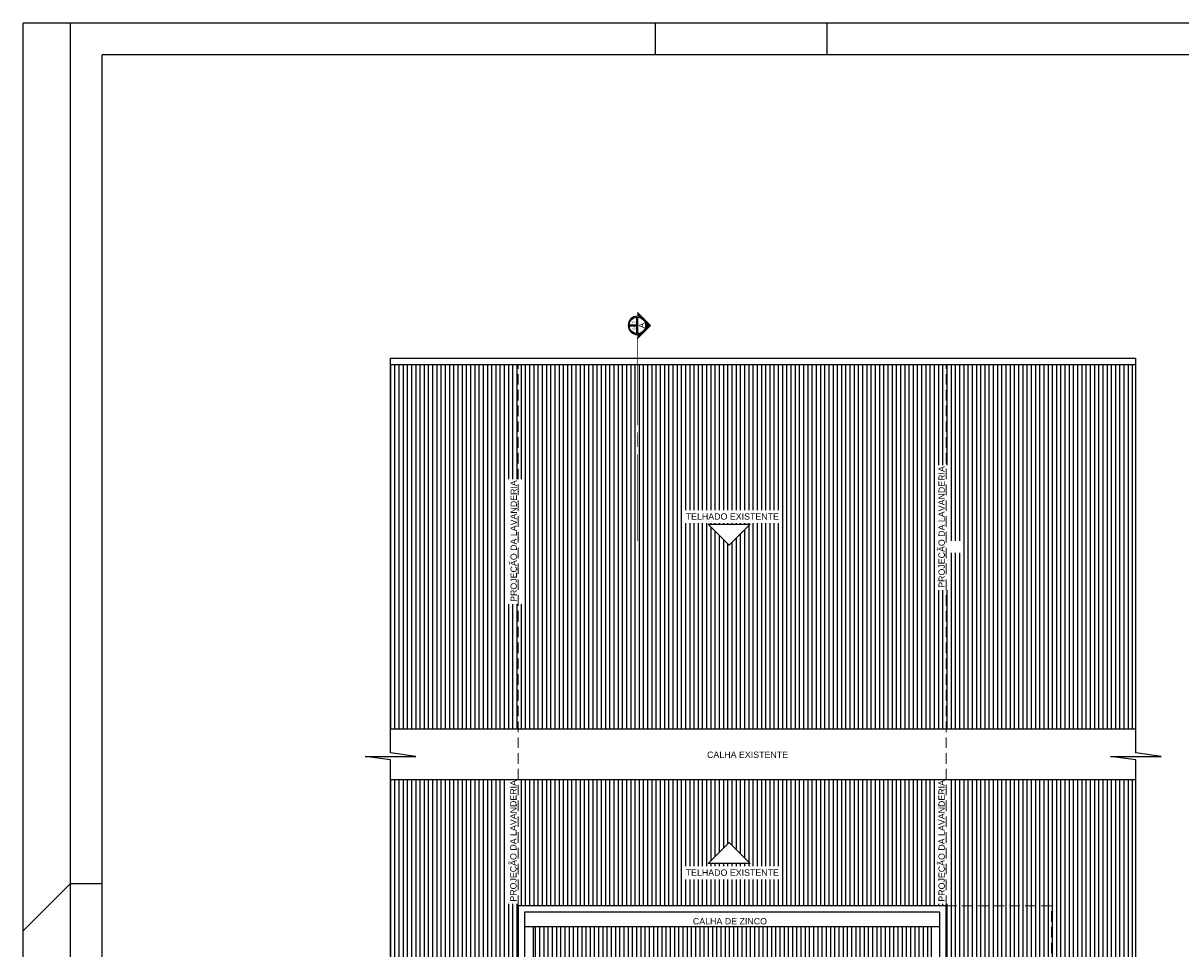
# Model space of a CAD drawing. Header units: inches. Extents: x -35 to 144, y -65 to -22.
# Tile 22 of 47: x 31 to 58, y -44 to -22. Entities that reach past the tile are written whole.
import ezdxf
from ezdxf.enums import TextEntityAlignment as Align

# ---------------------------------------------------------------- set-up
doc = ezdxf.new("R2010")
doc.units = ezdxf.units.IN
doc.header["$MEASUREMENT"] = 0
doc.linetypes.add('HIDDEN', pattern=[0.375, 0.25, -0.125])
doc.layers.add('A4Proj', color=1, linetype='HIDDEN', lineweight=9)
doc.layers.add('VIS-V03', color=8, linetype='Continuous', lineweight=25)
for name, color, linetype in [('AR-DUTO VENTILAÇÃO', 11, 'Continuous'), ('HTC-PIS', 8, 'Continuous'), ('SMB-GER', 9, 'Continuous'), ('TXT-ESP', 7, 'Continuous'), ('VIS-V04', 8, 'Continuous'), ('VIS-V05', 8, 'Continuous'), ('VIS-V06', 9, 'Continuous')]:
    doc.layers.add(name, color=color, linetype=linetype)
doc.styles.add('Griffe', font='arial.ttf')
doc.styles.add('Texto Especificacao 1-100', font='arial.ttf', dxfattribs={"height": 0.15})

# ---------------------------------------------------------------- blocks, each defined once
blk = doc.blocks.new('Corte dir-cima')
h = blk.add_hatch(color=256)
h.dxf.hatch_style = 1
h.paths.add_polyline_path([(8.189, 0.439), (7.75, 0.879), (7.311, 0.439, -0.414214)])
h = blk.add_hatch(color=256)
h.dxf.hatch_style = 1
h.paths.add_polyline_path([(7.311, 0.439, 0.198912), (7.129, 0), (6.871, 0)])
h = blk.add_hatch(color=256)
h.dxf.hatch_style = 1
h.paths.add_polyline_path([(8.189, 0.439), (8.629, 0), (8.371, 0, 0.198912)])
for p, q in [((6.871, 0), (7.75, 0.879)), ((8.629, 0), (7.75, 0.879)), ((7.192, 0.031), (8.308, 0.031)), ((7.129, -0.031), (7.129, -0.031)), ((7.192, -0.031), (7.719, -0.031)), ((7.719, -0.559), (7.719, -0.031)), ((7.781, -0.031), (8.308, -0.031)), ((7.781, -0.559), (7.781, -0.031))]:
    blk.add_line(p, q)
at = {"const_width": 0.05}
for points in [[(-6.871, 0), (-1, 0)], [(-0.5, 0), (0.5, 0)], [(1, 0), (6.871, 0)]]:
    blk.add_lwpolyline(points, dxfattribs=at)
blk.add_circle((7.75, 0), 0.621)
for start, end in [(3.18474, 176.81526), (183.18474, 266.81526), (273.18474, 356.81526)]:
    blk.add_arc((7.75, 0), 0.559, start, end)
at = {"style": 'Griffe'}
for tag, height, p in [('A', 0.4, (7.75, 0.295)), ('B', 0.2, (7.537, -0.213)), ('C', 0.2, (7.963, -0.213))]:
    blk.add_attdef(tag, text='', height=height, dxfattribs=at).set_placement(p, align=Align.MIDDLE_CENTER)
blk = doc.blocks.new('A$C0F897B25')
at = {"layer": 'HTC-PIS'}
h = blk.add_hatch(dxfattribs=at)
h.set_pattern_fill('_USER', color=256, scale=0.1, angle=90, pattern_type=0)
h.set_pattern_definition([(90, (-139.06309, -92.78684), (-0.1, 6e-18), [])])
h.paths.add_polyline_path([(0.6, 13.748), (0.6, 16.748), (-2.431, 16.752), (-2.431, 7.752), (0.6, 7.748)])
h.paths.add_polyline_path([(10.75, 16.748), (0.6, 16.748), (0.6, 13.748), (10.75, 13.748)])
h.paths.add_polyline_path([(5.101, 14.754), (5.601, 15.254), (6.101, 14.754)], flags=16)
h.paths.add_polyline_path([(13.25, 13.748), (10.75, 13.748), (10.75, 7.748), (13.25, 7.748)], flags=17)
h.paths.add_polyline_path([(15.25, 16.748), (10.75, 16.748), (10.75, 13.748), (13.25, 13.748), (13.25, 7.748), (13.4, 7.748), (15.25, 7.748)])
h.paths.add_polyline_path([(15.25, 26.598), (10.75, 26.598), (10.75, 17.948), (15.25, 17.948)])
h.paths.add_polyline_path([(10.75, 26.598), (0.6, 26.598), (0.6, 17.948), (10.75, 17.948)])
h.paths.add_polyline_path([(5.601, 22.312), (5.101, 22.812), (6.101, 22.812)], flags=16)
h.paths.add_polyline_path([(0.6, 26.598), (-2.431, 26.598), (-2.431, 17.948), (0.6, 17.948)])
h.paths.add_polyline_path([(0.672, 13.795), (0.672, 16.758), (0.363, 16.758), (0.363, 13.795)])
h.paths.add_polyline_path([(4.529, 14.378), (6.816, 14.378), (6.816, 14.687), (4.529, 14.687)], flags=16)
h.paths.add_polyline_path([(10.832, 13.795), (10.832, 16.758), (10.523, 16.758), (10.523, 13.795)])
h.paths.add_polyline_path([(13.306, 8.946), (13.306, 11.909), (12.997, 11.909), (12.997, 8.946)], flags=16)
h.paths.add_polyline_path([(11.076, 22.132), (11.076, 22.415), (10.87, 22.415), (10.87, 22.132)], flags=16)
h.paths.add_polyline_path([(10.832, 21.245), (10.832, 24.208), (10.523, 24.208), (10.523, 21.245)])
h.paths.add_polyline_path([(4.529, 22.831), (6.816, 22.831), (6.816, 23.14), (4.529, 23.14)], flags=16)
h.paths.add_polyline_path([(0.681, 20.911), (0.681, 23.874), (0.372, 23.874), (0.372, 20.911)])
h = blk.add_hatch(dxfattribs=at)
h.set_pattern_fill('_USER', color=256, scale=0.1, angle=90, pattern_type=0)
h.set_pattern_definition([(90, (-46.52535, 103.27761), (-0.1, 6e-18), [])])
h.paths.add_polyline_path([(10.4, 13.248), (0.95, 13.248), (0.95, 7.948), (10.4, 7.948)])
h.paths.add_polyline_path([(6.101, 10.298), (5.101, 10.298), (5.601, 10.798)], flags=16)
h.paths.add_polyline_path([(5.355, 10.33), (5.883, 10.33), (5.883, 10.537), (5.355, 10.537)], flags=8)
at = {"layer": 'A4Proj'}
for p, q in [((0.6, 13.748), (0.6, 26.598)), ((10.75, 13.748), (10.75, 26.598)), ((13.25, 13.748), (10.75, 13.748)), ((13.25, 7.748), (13.25, 13.748))]:
    blk.add_line(p, q, dxfattribs=at)
at = {"layer": 'TXT-ESP'}
for points in [[(6.101, 22.812), (5.601, 22.312), (5.101, 22.812)], [(5.101, 14.754), (5.601, 15.254), (6.101, 14.754)]]:
    blk.add_lwpolyline(points, close=True, dxfattribs=at)
at = {"layer": 'VIS-V03'}
for p, q in [((-2.431, 26.748), (15.25, 26.748)), ((-2.431, 26.598), (15.25, 26.598)), ((10.75, 13.748), (0.6, 13.748)), ((0.6, 13.748), (0.6, 7.748)), ((10.75, 7.748), (10.75, 13.748)), ((10.6, 13.598), (0.75, 13.598)), ((0.75, 13.598), (0.75, 7.748)), ((10.6, 7.748), (10.6, 13.598))]:
    blk.add_line(p, q, dxfattribs=at)
for points in [[(-2.431, 7.598), (-2.431, 17.214), (-3.03, 17.296), (-1.832, 17.296), (-2.431, 17.379), (-2.431, 26.748)], [(15.25, 7.598), (15.25, 17.214), (14.651, 17.296), (15.849, 17.296), (15.25, 17.379), (15.25, 26.748)]]:
    blk.add_lwpolyline(points, dxfattribs=at)
at = {"layer": 'VIS-V04'}
blk.add_line((10.6, 13.248), (0.75, 13.248), dxfattribs=at)
at = {"layer": 'VIS-V05'}
for p, q in [((0.95, 13.248), (0.95, 7.948)), ((10.4, 7.948), (10.4, 13.248))]:
    blk.add_line(p, q, dxfattribs=at)
at = {"layer": 'VIS-V06'}
for p, q in [((-2.431, 17.948), (15.25, 17.948)), ((-2.431, 16.748), (15.25, 16.748))]:
    blk.add_line(p, q, dxfattribs=at)
at = {"layer": 'SMB-GER'}
ref = blk.add_blockref('Corte dir-cima', (3.425, 24.814), dxfattribs=dict(at, xscale=-0.35, yscale=0.35, zscale=0.35, rotation=270))
ref.add_attrib('A', 'A', dxfattribs={"layer": '0', "height": 0.14, "rotation": 270, "style": 'Griffe', "text_generation_flag": 4}).set_placement((3.528, 27.524), align=Align.MIDDLE_CENTER)
ref.add_attrib('B', '6', dxfattribs={"layer": '0', "height": 0.07, "rotation": 270, "style": 'Griffe', "text_generation_flag": 6}).set_placement((3.35, 27.452), align=Align.MIDDLE_CENTER)
ref.add_attrib('C', '7', dxfattribs={"layer": '0', "height": 0.07, "rotation": 270, "style": 'Griffe', "text_generation_flag": 6}).set_placement((3.35, 27.601), align=Align.MIDDLE_CENTER)
at = {"layer": 'TXT-ESP', "char_height": 0.15, "width": 2.97486, "attachment_point": 1, "rotation": 90, "style": 'Texto Especificacao 1-100'}
for insert in [(10.568, 21.298), (0.416, 20.964), (0.408, 13.848), (10.568, 13.848)]:
    blk.add_mtext('PROJEÇÃO DA LAVANDERIA ', dxfattribs=dict(at, insert=insert))
at = {"layer": 'TXT-ESP', "char_height": 0.15, "width": 2.97486, "attachment_point": 1, "style": 'Texto Especificacao 1-100'}
for s, insert in [('TELHADO EXISTENTE', (4.571, 23.066)), ('CALHA EXISTENTE', (5.078, 17.411)), ('TELHADO EXISTENTE', (4.571, 14.613)), ('CALHA DE ZINCO', (4.742, 13.458))]:
    blk.add_mtext(s, dxfattribs=dict(at, insert=insert))

msp = doc.modelspace()

# ---------------------------------------------------------------- linework, layer by layer
at = {"color": 7, "linetype": 'Continuous'}
for p, q in [((30.718, -65.106), (30.718, -22.41)), ((77.538, -22.41), (30.718, -22.41)), ((31.843, -65.106), (31.843, -22.41)), ((30.718, -43.956), (31.843, -42.831)), ((31.843, -42.831), (32.593, -42.831))]:
    msp.add_line(p, q, dxfattribs=at)
for p, q in [((45.718, -23.16), (45.718, -22.41)), ((49.788, -23.16), (49.788, -22.41))]:
    msp.add_line(p, q)
at = {"color": 1}
for p in [(32.593, -64.356), (76.788, -23.16)]:
    msp.add_line(p, (32.593, -23.16), dxfattribs=at)

# ---------------------------------------------------------------- block references
at = {"layer": 'AR-DUTO VENTILAÇÃO', "ltscale": 0.01}
msp.add_blockref('A$C0F897B25', (41.863, -57.111), dxfattribs=at)

doc.saveas('drawing.dxf')
